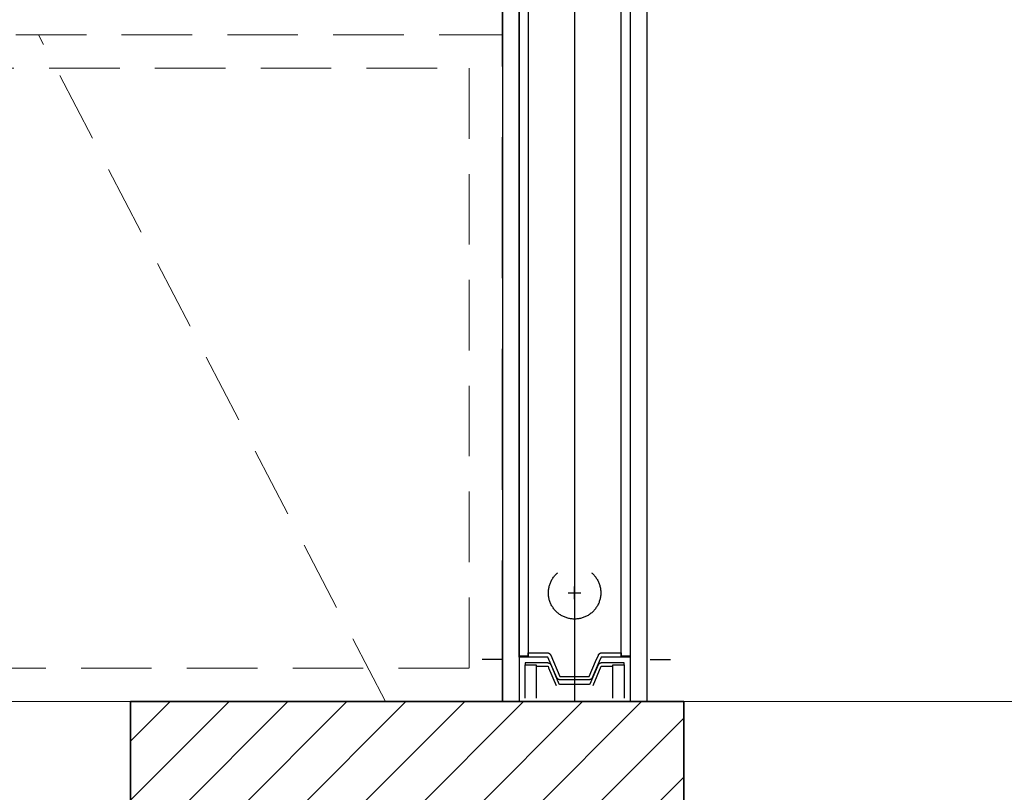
# Model space of a CAD drawing. Header units: millimetres. Extents: x -587 to 33545, y -26688 to 22494.
# Tile 81 of 256: x 9329 to 9418, y 9781 to 9850. Entities that reach past the tile are written whole.
import ezdxf

# ---------------------------------------------------------------- set-up
doc = ezdxf.new("R2010")
doc.units = ezdxf.units.MM
doc.header["$MEASUREMENT"] = 0
doc.linetypes.add('DASHED2', pattern=[9.525, 6.35, -3.175])
for name, color, linetype in [('_I_EKO_PODKLAD 3', 252, 'Continuous'), ('AVECO', 40, 'Continuous'), ('AVECO MODUŁY', 40, 'Continuous'), ('AVECO TORY', 7, 'Continuous')]:
    doc.layers.add(name, color=color, linetype=linetype)
for name, color, linetype, lineweight in [('A_istniejące ściany', 7, 'Continuous', 35), ('A_wyposażenie', 7, 'Continuous', 9), ('l.wypełnien', 253, 'Continuous', 5), ('Nowe_820-G Rysunki Obrazki_Nr_pióra__1', 7, 'Continuous', 13), ('wymiarowanie', 176, 'Continuous', 9)]:
    doc.layers.add(name, color=color, linetype=linetype, lineweight=lineweight)
doc.styles.add('styl2', font='simplex.shx')
doc.dimstyles.new('Skala 1-50', dxfattribs={"dimtxt": 12, "dimasz": 5, "dimexe": 1, "dimexo": 1, "dimgap": 1.5, "dimtad": 1, "dimdec": 1, "dimrnd": 0.5, "dimtxsty": 'styl2', "dimblk": 'ARCHTICK', "dimcen": 5, "dimadec": 0, "dimazin": 0, "dimtfac": 1, "dimtdec": 1, "dimtmove": 1, "dimatfit": 3, "dimldrblk": 'ARCHTICK', "dimfxl": 5, "dimfxlon": 1, "dimlwd": -1, "dimlwe": -1, "dimarcsym": 0})

# ---------------------------------------------------------------- blocks, each defined once
blk = doc.blocks.new('_ArchTick')
at = {"color": 0, "linetype": 'ByBlock', "const_width": 0.15}
blk.add_lwpolyline([(-0.5, -0.5), (0.5, 0.5)], dxfattribs=at)
blk = doc.blocks.new('*D6087')
at = {"layer": 'Defpoints', "color": 0}
for p in [(9339.009, 9892.385), (9189.009, 9788.833), (9339.009, 9788.833)]:
    blk.add_point(p, dxfattribs=at)
at = {"layer": 'wymiarowanie', "color": 0}
for p, q in [((9189.009, 9887.385), (9189.009, 9893.385)), ((9339.009, 9887.385), (9339.009, 9893.385)), ((9189.009, 9892.385), (9339.009, 9892.385))]:
    blk.add_line(p, q, dxfattribs=at)
at = {"layer": 'wymiarowanie', "color": 0, "xscale": 5, "yscale": 5, "zscale": 5, "rotation": 180}
blk.add_blockref('_ArchTick', (9189.009, 9892.385), dxfattribs=at)
at = {"layer": 'wymiarowanie', "color": 0, "xscale": 5, "yscale": 5, "zscale": 5}
blk.add_blockref('_ArchTick', (9339.009, 9892.385), dxfattribs=at)
at = {"layer": 'wymiarowanie', "color": 0, "insert": (9264.009, 9900.187), "char_height": 12, "attachment_point": 5, "style": 'styl2'}
blk.add_mtext('150', dxfattribs=at)
blk = doc.blocks.new('*D6088')
at = {"layer": 'Defpoints', "color": 0}
for p in [(9388.822, 9892.385), (9339.009, 9788.833), (9388.822, 9788.833)]:
    blk.add_point(p, dxfattribs=at)
at = {"layer": 'wymiarowanie', "color": 0}
for p, q in [((9339.009, 9887.385), (9339.009, 9893.385)), ((9388.822, 9887.385), (9388.822, 9893.385)), ((9339.009, 9892.385), (9388.822, 9892.385))]:
    blk.add_line(p, q, dxfattribs=at)
at = {"layer": 'wymiarowanie', "color": 0, "xscale": 5, "yscale": 5, "zscale": 5, "rotation": 180}
blk.add_blockref('_ArchTick', (9339.009, 9892.385), dxfattribs=at)
at = {"layer": 'wymiarowanie', "color": 0, "xscale": 5, "yscale": 5, "zscale": 5}
blk.add_blockref('_ArchTick', (9388.822, 9892.385), dxfattribs=at)
at = {"layer": 'wymiarowanie', "color": 0, "insert": (9363.915, 9900.187), "char_height": 12, "attachment_point": 5, "style": 'styl2'}
blk.add_mtext('50', dxfattribs=at)
blk = doc.blocks.new('*D6089')
at = {"layer": 'Defpoints', "color": 0}
for p in [(9538.822, 9892.385), (9388.822, 9788.833), (9538.822, 9788.833)]:
    blk.add_point(p, dxfattribs=at)
at = {"layer": 'wymiarowanie', "color": 0}
for p, q in [((9388.822, 9887.385), (9388.822, 9893.385)), ((9538.822, 9887.385), (9538.822, 9893.385)), ((9388.822, 9892.385), (9538.822, 9892.385))]:
    blk.add_line(p, q, dxfattribs=at)
at = {"layer": 'wymiarowanie', "color": 0, "xscale": 5, "yscale": 5, "zscale": 5, "rotation": 180}
blk.add_blockref('_ArchTick', (9388.822, 9892.385), dxfattribs=at)
at = {"layer": 'wymiarowanie', "color": 0, "xscale": 5, "yscale": 5, "zscale": 5}
blk.add_blockref('_ArchTick', (9538.822, 9892.385), dxfattribs=at)
at = {"layer": 'wymiarowanie', "color": 0, "insert": (9463.822, 9900.187), "char_height": 12, "attachment_point": 5, "style": 'styl2'}
blk.add_mtext('150', dxfattribs=at)

msp = doc.modelspace()

# ---------------------------------------------------------------- hatches: boundary and pattern name
at = {"layer": 'l.wypełnien'}
h = msp.add_hatch(dxfattribs=at)
h.set_pattern_fill('ANSI31', color=256, scale=30, style=0)
h.set_pattern_definition([(45, (0, 6.0705), (-2.6516504, 2.6516504), [])])
h.paths.add_polyline_path([(8887.185, 10137.66), (8887.185, 9745.653), (8988.772, 9745.653), (8988.772, 9788.833), (8932.185, 9788.833), (8932.185, 10137.66), (8913.432, 10137.66), (8902.426, 10137.66)])
h.paths.add_polyline_path([(10184.829, 9788.833), (10254.185, 9788.833), (10254.185, 9768.833), (10279.585, 9768.833), (10279.585, 9788.833), (10294.765, 9788.833), (10294.765, 9745.653), (10184.829, 9745.653)])
h.paths.add_polyline_path([(9635.202, 9745.653), (9635.202, 9788.833), (9538.822, 9788.833), (9538.822, 9745.653)])
h.paths.add_polyline_path([(9189.009, 9745.653), (9189.009, 9788.833), (9138.772, 9788.833), (9138.772, 9745.653)])
h.paths.add_polyline_path([(9835.015, 9745.653), (9835.015, 9788.833), (9785.202, 9788.833), (9785.202, 9745.653)])
h.paths.add_polyline_path([(10034.829, 9745.653), (10034.829, 9788.833), (9985.015, 9788.833), (9985.015, 9745.653)])
h.paths.add_polyline_path([(9388.822, 9745.653), (9388.822, 9788.833), (9339.009, 9788.833), (9339.009, 9745.653)])
h.paths.add_polyline_path([(10301.599, 9745.653), (10314.765, 9745.653), (10314.765, 9788.833), (10294.765, 9788.833), (10294.765, 9745.653)])
h.paths.add_polyline_path([(10254.185, 9768.833), (10279.585, 9768.833), (10279.585, 9788.833), (10254.185, 9788.833)])

# ---------------------------------------------------------------- linework, layer by layer
at = {"layer": '_I_EKO_PODKLAD 3', "color": 5, "linetype": 'DASHED2', "ltscale": 2}
msp.add_line((9372.499, 9788.833), (9372.499, 10365.413), dxfattribs=at)
msp.add_line((9372.499, 9788.833), (9372.499, 10365.413), dxfattribs=at)
at = {"layer": 'A_istniejące ściany', "color": 7}
for points in [[(9388.822, 9788.833), (9339.009, 9788.833)], [(9339.009, 9788.833), (9339.009, 9745.653)], [(9388.822, 9745.653), (9388.822, 9788.833)]]:
    msp.add_lwpolyline(points, dxfattribs=at)
at = {"layer": 'A_wyposażenie', "color": 7, "linetype": 'DASHED2'}
msp.add_line((9361.973, 9788.833), (9330.743, 9848.833), dxfattribs=at)
msp.add_line((9361.973, 9788.833), (9330.743, 9848.833), dxfattribs=at)
for points in [[(9372.499, 9848.833), (9372.499, 9788.833), (9252.499, 9788.833), (9252.499, 9848.833)], [(9372.499, 9848.833), (9372.499, 9788.833), (9252.499, 9788.833), (9252.499, 9848.833)], [(9369.499, 9845.833), (9369.499, 9791.833), (9255.499, 9791.833), (9255.499, 9845.833)], [(9369.499, 9845.833), (9369.499, 9791.833), (9255.499, 9791.833), (9255.499, 9845.833)]]:
    msp.add_lwpolyline(points, close=True, dxfattribs=at)
at = {"layer": 'AVECO', "color": 7}
for p, q in [((9374.738, 9792.303), (9374.549, 9792.303)), ((9374.549, 9792.303), (9374.549, 9792.133)), ((9374.549, 9792.133), (9374.738, 9792.133)), ((9374.549, 9789.133), (9374.549, 9792.133)), ((9374.549, 9792.133), (9375.549, 9792.133)), ((9375.707, 9792.303), (9374.738, 9792.303)), ((9374.738, 9792.133), (9375.549, 9792.133)), ((9375.549, 9792.133), (9375.549, 9792.01)), ((9375.549, 9792.133), (9375.549, 9789.133)), ((9376.326, 9792.303), (9375.707, 9792.303)), ((9376.555, 9792.304), (9376.326, 9792.303)), ((9376.565, 9792.304), (9376.555, 9792.304)), ((9376.576, 9792.303), (9376.565, 9792.304)), ((9376.586, 9792.303), (9376.576, 9792.303)), ((9376.597, 9792.302), (9376.586, 9792.303)), ((9376.608, 9792.3), (9376.597, 9792.302)), ((9376.618, 9792.299), (9376.608, 9792.3)), ((9376.629, 9792.297), (9376.618, 9792.299)), ((9376.639, 9792.294), (9376.629, 9792.297)), ((9376.65, 9792.292), (9376.639, 9792.294)), ((9376.66, 9792.289), (9376.65, 9792.292)), ((9376.671, 9792.286), (9376.66, 9792.289)), ((9376.681, 9792.282), (9376.671, 9792.286)), ((9376.691, 9792.279), (9376.681, 9792.282)), ((9376.711, 9792.271), (9376.691, 9792.279)), ((9376.731, 9792.263), (9376.711, 9792.271)), ((9376.749, 9792.254), (9376.731, 9792.263)), ((9376.766, 9792.246), (9376.749, 9792.254)), ((9376.782, 9792.238), (9376.766, 9792.246)), ((9376.797, 9792.23), (9376.782, 9792.238)), ((9376.804, 9792.226), (9376.797, 9792.23)), ((9376.81, 9792.222), (9376.804, 9792.226)), ((9376.813, 9792.22), (9376.81, 9792.222)), ((9376.816, 9792.218), (9376.813, 9792.22)), ((9376.819, 9792.216), (9376.816, 9792.218)), ((9376.822, 9792.214), (9376.819, 9792.216)), ((9376.825, 9792.212), (9376.822, 9792.214)), ((9376.827, 9792.21), (9376.825, 9792.212)), ((9376.83, 9792.208), (9376.827, 9792.21)), ((9376.832, 9792.205), (9376.83, 9792.208)), ((9376.834, 9792.203), (9376.832, 9792.205)), ((9376.837, 9792.201), (9376.834, 9792.203)), ((9376.84, 9792.197), (9376.837, 9792.201)), ((9376.843, 9792.194), (9376.84, 9792.197)), ((9376.845, 9792.192), (9376.843, 9792.194)), ((9376.847, 9792.189), (9376.845, 9792.192)), ((9376.849, 9792.187), (9376.847, 9792.189)), ((9376.851, 9792.184), (9376.849, 9792.187)), ((9376.852, 9792.182), (9376.851, 9792.184)), ((9376.855, 9792.177), (9376.852, 9792.182)), ((9376.859, 9792.172), (9376.855, 9792.177)), ((9376.862, 9792.166), (9376.859, 9792.172)), ((9376.866, 9792.16), (9376.862, 9792.166)), ((9376.87, 9792.153), (9376.866, 9792.16)), ((9376.873, 9792.145), (9376.87, 9792.153)), ((9376.877, 9792.137), (9376.873, 9792.145)), ((9377.616, 9790.41), (9376.877, 9792.137)), ((9381.121, 9792.137), (9380.38, 9790.407)), ((9381.124, 9792.145), (9381.121, 9792.137)), ((9381.128, 9792.153), (9381.124, 9792.145)), ((9381.131, 9792.16), (9381.128, 9792.153)), ((9381.135, 9792.166), (9381.131, 9792.16)), ((9381.139, 9792.172), (9381.135, 9792.166)), ((9381.142, 9792.177), (9381.139, 9792.172)), ((9381.145, 9792.182), (9381.142, 9792.177)), ((9381.147, 9792.184), (9381.145, 9792.182)), ((9381.149, 9792.187), (9381.147, 9792.184)), ((9381.15, 9792.189), (9381.149, 9792.187)), ((9381.152, 9792.192), (9381.15, 9792.189)), ((9381.155, 9792.194), (9381.152, 9792.192)), ((9381.157, 9792.197), (9381.155, 9792.194)), ((9381.161, 9792.201), (9381.157, 9792.197)), ((9381.163, 9792.203), (9381.161, 9792.201)), ((9381.165, 9792.205), (9381.163, 9792.203)), ((9381.168, 9792.208), (9381.165, 9792.205)), ((9381.17, 9792.21), (9381.168, 9792.208)), ((9381.173, 9792.212), (9381.17, 9792.21)), ((9381.176, 9792.214), (9381.173, 9792.212)), ((9381.178, 9792.216), (9381.176, 9792.214)), ((9381.181, 9792.218), (9381.178, 9792.216)), ((9381.184, 9792.22), (9381.181, 9792.218)), ((9381.188, 9792.222), (9381.184, 9792.22)), ((9381.194, 9792.226), (9381.188, 9792.222)), ((9381.201, 9792.23), (9381.194, 9792.226)), ((9381.216, 9792.238), (9381.201, 9792.23)), ((9381.232, 9792.246), (9381.216, 9792.238)), ((9381.249, 9792.254), (9381.232, 9792.246)), ((9381.267, 9792.263), (9381.249, 9792.254)), ((9381.286, 9792.271), (9381.267, 9792.263)), ((9381.306, 9792.279), (9381.286, 9792.271)), ((9381.317, 9792.282), (9381.306, 9792.279)), ((9381.327, 9792.286), (9381.317, 9792.282)), ((9381.337, 9792.289), (9381.327, 9792.286)), ((9381.348, 9792.292), (9381.337, 9792.289)), ((9381.358, 9792.294), (9381.348, 9792.292)), ((9381.369, 9792.297), (9381.358, 9792.294)), ((9381.379, 9792.299), (9381.369, 9792.297)), ((9381.39, 9792.3), (9381.379, 9792.299)), ((9381.401, 9792.302), (9381.39, 9792.3)), ((9381.411, 9792.303), (9381.401, 9792.302)), ((9381.422, 9792.303), (9381.411, 9792.303)), ((9381.433, 9792.304), (9381.422, 9792.303)), ((9381.443, 9792.304), (9381.433, 9792.304)), ((9381.672, 9792.303), (9381.443, 9792.304)), ((9382.29, 9792.303), (9381.672, 9792.303)), ((9383.26, 9792.303), (9382.29, 9792.303)), ((9382.449, 9789.133), (9382.449, 9792.133)), ((9382.449, 9792.133), (9383.449, 9792.133)), ((9382.449, 9792.01), (9382.449, 9792.133)), ((9382.449, 9792.133), (9383.26, 9792.133)), ((9383.449, 9792.303), (9383.26, 9792.303)), ((9383.26, 9792.133), (9383.449, 9792.133)), ((9383.449, 9792.133), (9383.449, 9792.303)), ((9383.449, 9792.133), (9383.449, 9789.133)), ((9375.549, 9792.01), (9375.707, 9792.01)), ((9375.707, 9792.01), (9376.326, 9792.01)), ((9376.326, 9792.01), (9376.605, 9792.01)), ((9376.605, 9792.01), (9376.663, 9791.874)), ((9376.663, 9791.874), (9377.342, 9790.286)), ((9380.657, 9790.29), (9381.392, 9792.01)), ((9381.392, 9792.01), (9381.559, 9792.01)), ((9381.559, 9792.01), (9381.672, 9792.01)), ((9381.672, 9792.01), (9382.29, 9792.01)), ((9382.29, 9792.01), (9382.449, 9792.01)), ((9377.618, 9790.405), (9377.616, 9790.41)), ((9377.619, 9790.404), (9377.618, 9790.405)), ((9377.62, 9790.402), (9377.619, 9790.404)), ((9377.62, 9790.401), (9377.62, 9790.402)), ((9377.621, 9790.401), (9377.62, 9790.401)), ((9377.621, 9790.4), (9377.621, 9790.401)), ((9377.622, 9790.399), (9377.621, 9790.4)), ((9377.622, 9790.398), (9377.622, 9790.399)), ((9377.623, 9790.398), (9377.622, 9790.398)), ((9377.623, 9790.397), (9377.623, 9790.398)), ((9377.624, 9790.396), (9377.623, 9790.397)), ((9377.625, 9790.395), (9377.624, 9790.396)), ((9377.624, 9790.396), (9377.624, 9790.396)), ((9377.626, 9790.394), (9377.625, 9790.395)), ((9377.627, 9790.393), (9377.626, 9790.394)), ((9377.626, 9790.394), (9377.626, 9790.394)), ((9377.627, 9790.392), (9377.627, 9790.393)), ((9377.628, 9790.392), (9377.627, 9790.392)), ((9377.629, 9790.391), (9377.628, 9790.392)), ((9377.629, 9790.39), (9377.629, 9790.391)), ((9377.63, 9790.39), (9377.629, 9790.39)), ((9377.631, 9790.389), (9377.63, 9790.39)), ((9377.632, 9790.389), (9377.631, 9790.389)), ((9377.632, 9790.388), (9377.632, 9790.389)), ((9377.633, 9790.388), (9377.632, 9790.388)), ((9377.634, 9790.387), (9377.633, 9790.388)), ((9377.635, 9790.386), (9377.634, 9790.387)), ((9377.634, 9790.387), (9377.634, 9790.387)), ((9377.636, 9790.386), (9377.635, 9790.386)), ((9377.637, 9790.386), (9377.636, 9790.386)), ((9377.637, 9790.385), (9377.637, 9790.386)), ((9377.638, 9790.385), (9377.637, 9790.385)), ((9377.639, 9790.384), (9377.638, 9790.385)), ((9377.64, 9790.384), (9377.639, 9790.384)), ((9377.641, 9790.384), (9377.64, 9790.384)), ((9377.642, 9790.383), (9377.641, 9790.384)), ((9377.644, 9790.383), (9377.642, 9790.383)), ((9377.645, 9790.382), (9377.644, 9790.383)), ((9377.647, 9790.382), (9377.645, 9790.382)), ((9377.649, 9790.381), (9377.647, 9790.382)), ((9377.65, 9790.381), (9377.649, 9790.381)), ((9377.652, 9790.38), (9377.65, 9790.381)), ((9377.654, 9790.38), (9377.652, 9790.38)), ((9377.655, 9790.38), (9377.654, 9790.38)), ((9377.659, 9790.379), (9377.655, 9790.38)), ((9377.664, 9790.379), (9377.659, 9790.379)), ((9377.669, 9790.378), (9377.664, 9790.379)), ((9377.718, 9790.375), (9377.669, 9790.378)), ((9377.728, 9790.375), (9377.718, 9790.375)), ((9378.999, 9790.374), (9377.728, 9790.375)), ((9380.27, 9790.375), (9378.999, 9790.374)), ((9380.28, 9790.375), (9380.27, 9790.375)), ((9380.329, 9790.378), (9380.28, 9790.375)), ((9380.334, 9790.379), (9380.329, 9790.378)), ((9380.339, 9790.379), (9380.334, 9790.379)), ((9380.342, 9790.38), (9380.339, 9790.379)), ((9380.344, 9790.38), (9380.342, 9790.38)), ((9380.346, 9790.38), (9380.344, 9790.38)), ((9380.347, 9790.381), (9380.346, 9790.38)), ((9380.349, 9790.381), (9380.347, 9790.381)), ((9380.351, 9790.382), (9380.349, 9790.381)), ((9380.352, 9790.382), (9380.351, 9790.382)), ((9380.354, 9790.383), (9380.352, 9790.382)), ((9380.355, 9790.383), (9380.354, 9790.383)), ((9380.357, 9790.384), (9380.355, 9790.383)), ((9380.358, 9790.384), (9380.357, 9790.384)), ((9380.359, 9790.384), (9380.358, 9790.384)), ((9380.36, 9790.385), (9380.359, 9790.385)), ((9380.359, 9790.385), (9380.359, 9790.384)), ((9380.361, 9790.386), (9380.36, 9790.385)), ((9380.362, 9790.386), (9380.361, 9790.386)), ((9380.363, 9790.387), (9380.362, 9790.386)), ((9380.362, 9790.386), (9380.362, 9790.386)), ((9380.364, 9790.387), (9380.363, 9790.387)), ((9380.365, 9790.388), (9380.364, 9790.387)), ((9380.366, 9790.389), (9380.365, 9790.388)), ((9380.365, 9790.388), (9380.365, 9790.388)), ((9380.367, 9790.389), (9380.366, 9790.389)), ((9380.368, 9790.39), (9380.367, 9790.39)), ((9380.367, 9790.39), (9380.367, 9790.389)), ((9380.369, 9790.391), (9380.368, 9790.39)), ((9380.37, 9790.392), (9380.369, 9790.391)), ((9380.371, 9790.393), (9380.37, 9790.392)), ((9380.37, 9790.392), (9380.37, 9790.392)), ((9380.372, 9790.394), (9380.371, 9790.394)), ((9380.371, 9790.394), (9380.371, 9790.393)), ((9380.373, 9790.395), (9380.372, 9790.394)), ((9380.374, 9790.396), (9380.373, 9790.396)), ((9380.373, 9790.396), (9380.373, 9790.395)), ((9380.375, 9790.398), (9380.374, 9790.397)), ((9380.374, 9790.397), (9380.374, 9790.396)), ((9380.376, 9790.399), (9380.375, 9790.398)), ((9380.375, 9790.398), (9380.375, 9790.398)), ((9380.377, 9790.401), (9380.376, 9790.4)), ((9380.376, 9790.4), (9380.376, 9790.399)), ((9380.378, 9790.402), (9380.377, 9790.401)), ((9380.377, 9790.401), (9380.377, 9790.401)), ((9380.379, 9790.405), (9380.378, 9790.404)), ((9380.378, 9790.404), (9380.378, 9790.402)), ((9380.38, 9790.407), (9380.379, 9790.405))]:
    msp.add_line(p, q, dxfattribs=at)
at = {"layer": 'AVECO MODUŁY', "color": 7}
for p, q in [((9374.804, 10361.025), (9374.804, 9792.921)), ((9383.183, 9792.921), (9383.183, 10361.025)), ((9373.999, 9792.921), (9373.999, 9895.021)), ((9383.994, 9895.021), (9383.994, 9792.921)), ((9377.097, 9800.014), (9377.147, 9800.079)), ((9377.147, 9800.079), (9377.199, 9800.143)), ((9377.199, 9800.143), (9377.253, 9800.204)), ((9377.253, 9800.204), (9377.309, 9800.264)), ((9377.309, 9800.264), (9377.367, 9800.321)), ((9377.367, 9800.321), (9377.427, 9800.377)), ((9377.427, 9800.377), (9377.489, 9800.431)), ((9380.508, 9800.431), (9380.57, 9800.377)), ((9380.57, 9800.377), (9380.631, 9800.321)), ((9380.631, 9800.321), (9380.689, 9800.264)), ((9380.689, 9800.264), (9380.745, 9800.204)), ((9380.745, 9800.204), (9380.799, 9800.143)), ((9380.799, 9800.143), (9380.851, 9800.079)), ((9380.851, 9800.079), (9380.9, 9800.014)), ((9376.695, 9799.125), (9376.714, 9799.205)), ((9376.714, 9799.205), (9376.735, 9799.284)), ((9376.735, 9799.284), (9376.76, 9799.362)), ((9376.76, 9799.362), (9376.787, 9799.439)), ((9376.787, 9799.439), (9376.817, 9799.515)), ((9376.817, 9799.515), (9376.849, 9799.591)), ((9376.849, 9799.591), (9376.885, 9799.665)), ((9376.885, 9799.665), (9376.922, 9799.737)), ((9376.922, 9799.737), (9376.962, 9799.809)), ((9376.962, 9799.809), (9377.005, 9799.879)), ((9377.005, 9799.879), (9377.05, 9799.947)), ((9377.05, 9799.947), (9377.097, 9800.014)), ((9378.999, 9798.05), (9378.999, 9799.184)), ((9380.9, 9800.014), (9380.948, 9799.947)), ((9380.948, 9799.947), (9380.993, 9799.879)), ((9380.993, 9799.879), (9381.035, 9799.809)), ((9381.035, 9799.809), (9381.075, 9799.737)), ((9381.075, 9799.737), (9381.113, 9799.665)), ((9381.113, 9799.665), (9381.148, 9799.591)), ((9381.148, 9799.591), (9381.181, 9799.515)), ((9381.181, 9799.515), (9381.211, 9799.439)), ((9381.211, 9799.439), (9381.238, 9799.362)), ((9381.238, 9799.362), (9381.262, 9799.284)), ((9381.262, 9799.284), (9381.284, 9799.205)), ((9381.284, 9799.205), (9381.303, 9799.125)), ((9376.639, 9798.638), (9376.642, 9798.72)), ((9376.64, 9798.556), (9376.639, 9798.638)), ((9376.644, 9798.474), (9376.64, 9798.556)), ((9376.642, 9798.72), (9376.646, 9798.801)), ((9376.65, 9798.392), (9376.644, 9798.474)), ((9376.646, 9798.801), (9376.654, 9798.883)), ((9376.659, 9798.311), (9376.65, 9798.392)), ((9376.654, 9798.883), (9376.665, 9798.964)), ((9376.671, 9798.23), (9376.659, 9798.311)), ((9376.665, 9798.964), (9376.678, 9799.045)), ((9376.678, 9799.045), (9376.695, 9799.125)), ((9378.432, 9798.617), (9379.566, 9798.617)), ((9381.303, 9799.125), (9381.319, 9799.045)), ((9381.319, 9799.045), (9381.333, 9798.964)), ((9381.338, 9798.311), (9381.326, 9798.23)), ((9381.333, 9798.964), (9381.343, 9798.883)), ((9381.348, 9798.392), (9381.338, 9798.311)), ((9381.343, 9798.883), (9381.351, 9798.801)), ((9381.354, 9798.474), (9381.348, 9798.392)), ((9381.351, 9798.801), (9381.356, 9798.72)), ((9381.357, 9798.556), (9381.354, 9798.474)), ((9381.356, 9798.72), (9381.358, 9798.638)), ((9381.358, 9798.638), (9381.357, 9798.556)), ((9376.686, 9798.149), (9376.671, 9798.23)), ((9376.704, 9798.069), (9376.686, 9798.149)), ((9376.724, 9797.99), (9376.704, 9798.069)), ((9376.747, 9797.912), (9376.724, 9797.99)), ((9376.773, 9797.834), (9376.747, 9797.912)), ((9376.802, 9797.757), (9376.773, 9797.834)), ((9376.833, 9797.681), (9376.802, 9797.757)), ((9376.867, 9797.607), (9376.833, 9797.681)), ((9376.903, 9797.533), (9376.867, 9797.607)), ((9376.942, 9797.461), (9376.903, 9797.533)), ((9376.983, 9797.391), (9376.942, 9797.461)), ((9377.027, 9797.321), (9376.983, 9797.391)), ((9381.014, 9797.391), (9380.971, 9797.321)), ((9381.056, 9797.461), (9381.014, 9797.391)), ((9381.095, 9797.533), (9381.056, 9797.461)), ((9381.131, 9797.607), (9381.095, 9797.533)), ((9381.165, 9797.681), (9381.131, 9797.607)), ((9381.196, 9797.757), (9381.165, 9797.681)), ((9381.224, 9797.834), (9381.196, 9797.757)), ((9381.25, 9797.912), (9381.224, 9797.834)), ((9381.273, 9797.99), (9381.25, 9797.912)), ((9381.294, 9798.069), (9381.273, 9797.99)), ((9381.311, 9798.149), (9381.294, 9798.069)), ((9381.326, 9798.23), (9381.311, 9798.149)), ((9377.073, 9797.254), (9377.027, 9797.321)), ((9377.122, 9797.188), (9377.073, 9797.254)), ((9377.172, 9797.123), (9377.122, 9797.188)), ((9377.225, 9797.061), (9377.172, 9797.123)), ((9377.28, 9797), (9377.225, 9797.061)), ((9377.338, 9796.942), (9377.28, 9797)), ((9377.397, 9796.885), (9377.338, 9796.942)), ((9377.458, 9796.83), (9377.397, 9796.885)), ((9377.521, 9796.778), (9377.458, 9796.83)), ((9377.586, 9796.728), (9377.521, 9796.778)), ((9377.652, 9796.68), (9377.586, 9796.728)), ((9377.72, 9796.634), (9377.652, 9796.68)), ((9377.79, 9796.591), (9377.72, 9796.634)), ((9377.861, 9796.55), (9377.79, 9796.591)), ((9377.933, 9796.512), (9377.861, 9796.55)), ((9378.007, 9796.476), (9377.933, 9796.512)), ((9380.065, 9796.512), (9379.991, 9796.476)), ((9380.137, 9796.55), (9380.065, 9796.512)), ((9380.208, 9796.591), (9380.137, 9796.55)), ((9380.278, 9796.634), (9380.208, 9796.591)), ((9380.346, 9796.68), (9380.278, 9796.634)), ((9380.412, 9796.728), (9380.346, 9796.68)), ((9380.477, 9796.778), (9380.412, 9796.728)), ((9380.54, 9796.83), (9380.477, 9796.778)), ((9380.601, 9796.885), (9380.54, 9796.83)), ((9380.66, 9796.942), (9380.601, 9796.885)), ((9380.717, 9797), (9380.66, 9796.942)), ((9380.772, 9797.061), (9380.717, 9797)), ((9380.825, 9797.123), (9380.772, 9797.061)), ((9380.876, 9797.188), (9380.825, 9797.123)), ((9380.924, 9797.254), (9380.876, 9797.188)), ((9380.971, 9797.321), (9380.924, 9797.254)), ((9378.082, 9796.443), (9378.007, 9796.476)), ((9378.158, 9796.413), (9378.082, 9796.443)), ((9378.235, 9796.385), (9378.158, 9796.413)), ((9378.313, 9796.36), (9378.235, 9796.385)), ((9378.391, 9796.337), (9378.313, 9796.36)), ((9378.471, 9796.318), (9378.391, 9796.337)), ((9378.551, 9796.301), (9378.471, 9796.318)), ((9378.632, 9796.286), (9378.551, 9796.301)), ((9378.713, 9796.275), (9378.632, 9796.286)), ((9378.794, 9796.267), (9378.713, 9796.275)), ((9378.876, 9796.261), (9378.794, 9796.267)), ((9378.958, 9796.258), (9378.876, 9796.261)), ((9379.04, 9796.258), (9378.958, 9796.258)), ((9379.122, 9796.261), (9379.04, 9796.258)), ((9379.203, 9796.267), (9379.122, 9796.261)), ((9379.285, 9796.275), (9379.203, 9796.267)), ((9379.366, 9796.286), (9379.285, 9796.275)), ((9379.447, 9796.301), (9379.366, 9796.286)), ((9379.527, 9796.318), (9379.447, 9796.301)), ((9379.606, 9796.337), (9379.527, 9796.318)), ((9379.685, 9796.36), (9379.606, 9796.337)), ((9379.763, 9796.385), (9379.685, 9796.36)), ((9379.84, 9796.413), (9379.763, 9796.385)), ((9379.916, 9796.443), (9379.84, 9796.413)), ((9379.991, 9796.476), (9379.916, 9796.443)), ((9374.804, 9793.222), (9375.429, 9793.222)), ((9374.804, 9793.021), (9374.804, 9793.222)), ((9374.804, 9792.921), (9374.804, 9793.021)), ((9375.429, 9793.222), (9376.539, 9793.222)), ((9376.539, 9793.222), (9376.55, 9793.221)), ((9376.55, 9793.221), (9376.562, 9793.22)), ((9376.562, 9793.22), (9376.574, 9793.219)), ((9376.574, 9793.219), (9376.586, 9793.217)), ((9376.586, 9793.217), (9376.597, 9793.215)), ((9376.597, 9793.215), (9376.609, 9793.212)), ((9376.609, 9793.212), (9376.621, 9793.209)), ((9376.621, 9793.209), (9376.633, 9793.205)), ((9376.633, 9793.205), (9376.638, 9793.204)), ((9376.638, 9793.204), (9376.644, 9793.202)), ((9376.644, 9793.202), (9376.65, 9793.199)), ((9376.65, 9793.199), (9376.656, 9793.197)), ((9376.656, 9793.197), (9376.662, 9793.195)), ((9376.662, 9793.195), (9376.667, 9793.192)), ((9376.667, 9793.192), (9376.673, 9793.19)), ((9376.673, 9793.19), (9376.678, 9793.187)), ((9376.678, 9793.187), (9376.684, 9793.185)), ((9376.684, 9793.185), (9376.69, 9793.182)), ((9376.69, 9793.182), (9376.695, 9793.179)), ((9376.695, 9793.179), (9376.7, 9793.176)), ((9376.7, 9793.176), (9376.706, 9793.173)), ((9376.706, 9793.173), (9376.711, 9793.169)), ((9376.711, 9793.169), (9376.716, 9793.166)), ((9376.716, 9793.166), (9376.722, 9793.163)), ((9376.722, 9793.163), (9376.727, 9793.159)), ((9376.727, 9793.159), (9376.732, 9793.156)), ((9376.732, 9793.156), (9376.737, 9793.152)), ((9376.737, 9793.152), (9376.742, 9793.148)), ((9376.742, 9793.148), (9376.747, 9793.144)), ((9376.747, 9793.144), (9376.751, 9793.14)), ((9376.751, 9793.14), (9376.756, 9793.136)), ((9376.756, 9793.136), (9376.761, 9793.132)), ((9376.761, 9793.132), (9376.765, 9793.128)), ((9376.765, 9793.128), (9376.77, 9793.124)), ((9376.77, 9793.124), (9376.774, 9793.12)), ((9376.774, 9793.12), (9376.778, 9793.115)), ((9376.778, 9793.115), (9376.787, 9793.106)), ((9376.787, 9793.106), (9376.795, 9793.097)), ((9376.795, 9793.097), (9376.802, 9793.088)), ((9376.802, 9793.088), (9376.81, 9793.078)), ((9376.81, 9793.078), (9376.816, 9793.069)), ((9376.816, 9793.069), (9376.823, 9793.059)), ((9376.823, 9793.059), (9376.829, 9793.049)), ((9376.829, 9793.049), (9376.835, 9793.039)), ((9376.835, 9793.039), (9376.844, 9793.02)), ((9376.844, 9793.02), (9376.848, 9793.012)), ((9376.848, 9793.012), (9377.666, 9791.098)), ((9380.894, 9792.438), (9381.143, 9793.02)), ((9381.143, 9793.02), (9381.147, 9793.028)), ((9381.147, 9793.028), (9381.152, 9793.039)), ((9381.152, 9793.039), (9381.158, 9793.049)), ((9381.158, 9793.049), (9381.164, 9793.059)), ((9381.164, 9793.059), (9381.171, 9793.069)), ((9381.171, 9793.069), (9381.178, 9793.078)), ((9381.178, 9793.078), (9381.185, 9793.088)), ((9381.185, 9793.088), (9381.192, 9793.097)), ((9381.192, 9793.097), (9381.2, 9793.106)), ((9381.2, 9793.106), (9381.209, 9793.115)), ((9381.209, 9793.115), (9381.213, 9793.12)), ((9381.213, 9793.12), (9381.218, 9793.124)), ((9381.218, 9793.124), (9381.222, 9793.128)), ((9381.222, 9793.128), (9381.227, 9793.132)), ((9381.227, 9793.132), (9381.231, 9793.136)), ((9381.231, 9793.136), (9381.236, 9793.14)), ((9381.236, 9793.14), (9381.241, 9793.144)), ((9381.241, 9793.144), (9381.246, 9793.148)), ((9381.246, 9793.148), (9381.25, 9793.152)), ((9381.25, 9793.152), (9381.255, 9793.156)), ((9381.255, 9793.156), (9381.261, 9793.159)), ((9381.261, 9793.159), (9381.266, 9793.163)), ((9381.266, 9793.163), (9381.271, 9793.166)), ((9381.271, 9793.166), (9381.276, 9793.169)), ((9381.276, 9793.169), (9381.281, 9793.173)), ((9381.281, 9793.173), (9381.287, 9793.176)), ((9381.287, 9793.176), (9381.292, 9793.179)), ((9381.292, 9793.179), (9381.298, 9793.182)), ((9381.298, 9793.182), (9381.303, 9793.185)), ((9381.303, 9793.185), (9381.309, 9793.187)), ((9381.309, 9793.187), (9381.314, 9793.19)), ((9381.314, 9793.19), (9381.32, 9793.192)), ((9381.32, 9793.192), (9381.326, 9793.195)), ((9381.326, 9793.195), (9381.331, 9793.197)), ((9381.331, 9793.197), (9381.337, 9793.199)), ((9381.337, 9793.199), (9381.343, 9793.202)), ((9381.343, 9793.202), (9381.349, 9793.204)), ((9381.349, 9793.204), (9381.355, 9793.205)), ((9381.355, 9793.205), (9381.366, 9793.209)), ((9381.366, 9793.209), (9381.378, 9793.212)), ((9381.378, 9793.212), (9381.39, 9793.215)), ((9381.39, 9793.215), (9381.402, 9793.217)), ((9381.402, 9793.217), (9381.413, 9793.219)), ((9381.413, 9793.219), (9381.425, 9793.22)), ((9381.425, 9793.22), (9381.437, 9793.221)), ((9381.437, 9793.221), (9381.449, 9793.222)), ((9381.449, 9793.222), (9383.183, 9793.222)), ((9383.183, 9793.222), (9383.183, 9793.021)), ((9383.183, 9793.021), (9383.183, 9792.921)), ((9372.506, 9792.621), (9370.692, 9792.621)), ((9373.994, 9792.821), (9373.994, 9792.921)), ((9373.994, 9792.921), (9374.804, 9792.921)), ((9374.804, 9792.821), (9373.994, 9792.821)), ((9373.999, 9792.849), (9373.999, 9792.949)), ((9374.804, 9792.921), (9373.999, 9792.921)), ((9375.824, 9792.821), (9374.804, 9792.821)), ((9376.219, 9792.821), (9375.824, 9792.821)), ((9376.603, 9792.821), (9376.219, 9792.821)), ((9377.395, 9790.97), (9376.603, 9792.821)), ((9380.321, 9791.098), (9380.894, 9792.438)), ((9381.218, 9792.433), (9380.593, 9790.97)), ((9381.384, 9792.821), (9381.218, 9792.433)), ((9382.164, 9792.821), (9381.384, 9792.821)), ((9383.183, 9792.821), (9382.164, 9792.821)), ((9383.183, 9792.921), (9383.494, 9792.921)), ((9383.994, 9792.921), (9383.183, 9792.921)), ((9383.994, 9792.821), (9383.183, 9792.821)), ((9383.494, 9792.921), (9383.994, 9792.921)), ((9383.994, 9792.921), (9383.994, 9792.821)), ((9385.803, 9792.621), (9387.617, 9792.621)), ((9377.397, 9790.966), (9377.395, 9790.97)), ((9377.399, 9790.961), (9377.397, 9790.966)), ((9377.402, 9790.956), (9377.399, 9790.961)), ((9377.404, 9790.952), (9377.402, 9790.956)), ((9377.407, 9790.947), (9377.404, 9790.952)), ((9377.409, 9790.942), (9377.407, 9790.947)), ((9377.412, 9790.938), (9377.409, 9790.942)), ((9377.415, 9790.933), (9377.412, 9790.938)), ((9377.418, 9790.929), (9377.415, 9790.933)), ((9377.421, 9790.924), (9377.418, 9790.929)), ((9377.425, 9790.92), (9377.421, 9790.924)), ((9377.428, 9790.916), (9377.425, 9790.92)), ((9377.431, 9790.911), (9377.428, 9790.916)), ((9377.435, 9790.907), (9377.431, 9790.911)), ((9377.438, 9790.903), (9377.435, 9790.907)), ((9377.442, 9790.899), (9377.438, 9790.903)), ((9377.446, 9790.894), (9377.442, 9790.899)), ((9377.449, 9790.89), (9377.446, 9790.894)), ((9377.453, 9790.886), (9377.449, 9790.89)), ((9377.457, 9790.882), (9377.453, 9790.886)), ((9377.461, 9790.879), (9377.457, 9790.882)), ((9377.465, 9790.875), (9377.461, 9790.879)), ((9377.47, 9790.871), (9377.465, 9790.875)), ((9377.474, 9790.867), (9377.47, 9790.871)), ((9377.478, 9790.864), (9377.474, 9790.867)), ((9377.483, 9790.86), (9377.478, 9790.864)), ((9377.487, 9790.857), (9377.483, 9790.86)), ((9377.492, 9790.854), (9377.487, 9790.857)), ((9377.496, 9790.85), (9377.492, 9790.854)), ((9377.501, 9790.847), (9377.496, 9790.85)), ((9377.506, 9790.844), (9377.501, 9790.847)), ((9377.51, 9790.841), (9377.506, 9790.844)), ((9377.515, 9790.838), (9377.51, 9790.841)), ((9377.52, 9790.836), (9377.515, 9790.838)), ((9377.525, 9790.833), (9377.52, 9790.836)), ((9377.53, 9790.83), (9377.525, 9790.833)), ((9377.535, 9790.828), (9377.53, 9790.83)), ((9377.54, 9790.825), (9377.535, 9790.828)), ((9377.545, 9790.823), (9377.54, 9790.825)), ((9377.55, 9790.821), (9377.545, 9790.823)), ((9377.555, 9790.819), (9377.55, 9790.821)), ((9377.561, 9790.817), (9377.555, 9790.819)), ((9377.566, 9790.815), (9377.561, 9790.817)), ((9377.571, 9790.813), (9377.566, 9790.815)), ((9377.576, 9790.811), (9377.571, 9790.813)), ((9377.582, 9790.81), (9377.576, 9790.811)), ((9377.587, 9790.808), (9377.582, 9790.81)), ((9377.592, 9790.807), (9377.587, 9790.808)), ((9377.598, 9790.806), (9377.592, 9790.807)), ((9377.603, 9790.804), (9377.598, 9790.806)), ((9377.608, 9790.803), (9377.603, 9790.804)), ((9377.614, 9790.802), (9377.608, 9790.803)), ((9377.619, 9790.801), (9377.614, 9790.802)), ((9377.624, 9790.801), (9377.619, 9790.801)), ((9377.629, 9790.8), (9377.624, 9790.801)), ((9377.635, 9790.799), (9377.629, 9790.8)), ((9377.64, 9790.799), (9377.635, 9790.799)), ((9377.645, 9790.798), (9377.64, 9790.799)), ((9377.651, 9790.798), (9377.645, 9790.798)), ((9377.656, 9790.798), (9377.651, 9790.798)), ((9377.666, 9790.798), (9377.656, 9790.798)), ((9377.666, 9791.098), (9378.681, 9791.098)), ((9380.331, 9790.798), (9377.666, 9790.798)), ((9378.681, 9791.098), (9380.321, 9791.098)), ((9380.337, 9790.798), (9380.331, 9790.798)), ((9380.342, 9790.798), (9380.337, 9790.798)), ((9380.347, 9790.799), (9380.342, 9790.798)), ((9380.352, 9790.799), (9380.347, 9790.799)), ((9380.358, 9790.8), (9380.352, 9790.799)), ((9380.363, 9790.801), (9380.358, 9790.8)), ((9380.368, 9790.801), (9380.363, 9790.801)), ((9380.374, 9790.802), (9380.368, 9790.801)), ((9380.379, 9790.803), (9380.374, 9790.802)), ((9380.384, 9790.804), (9380.379, 9790.803)), ((9380.39, 9790.806), (9380.384, 9790.804)), ((9380.395, 9790.807), (9380.39, 9790.806)), ((9380.4, 9790.808), (9380.395, 9790.807)), ((9380.406, 9790.81), (9380.4, 9790.808)), ((9380.411, 9790.811), (9380.406, 9790.81)), ((9380.416, 9790.813), (9380.411, 9790.811)), ((9380.421, 9790.815), (9380.416, 9790.813)), ((9380.427, 9790.817), (9380.421, 9790.815)), ((9380.432, 9790.819), (9380.427, 9790.817)), ((9380.437, 9790.821), (9380.432, 9790.819)), ((9380.442, 9790.823), (9380.437, 9790.821)), ((9380.447, 9790.825), (9380.442, 9790.823)), ((9380.452, 9790.828), (9380.447, 9790.825)), ((9380.457, 9790.83), (9380.452, 9790.828)), ((9380.462, 9790.833), (9380.457, 9790.83)), ((9380.467, 9790.836), (9380.462, 9790.833)), ((9380.472, 9790.838), (9380.467, 9790.836)), ((9380.477, 9790.841), (9380.472, 9790.838)), ((9380.482, 9790.844), (9380.477, 9790.841)), ((9380.486, 9790.847), (9380.482, 9790.844)), ((9380.491, 9790.85), (9380.486, 9790.847)), ((9380.496, 9790.854), (9380.491, 9790.85)), ((9380.5, 9790.857), (9380.496, 9790.854)), ((9380.505, 9790.86), (9380.5, 9790.857)), ((9380.509, 9790.864), (9380.505, 9790.86)), ((9380.513, 9790.867), (9380.509, 9790.864)), ((9380.518, 9790.871), (9380.513, 9790.867)), ((9380.522, 9790.875), (9380.518, 9790.871)), ((9380.526, 9790.879), (9380.522, 9790.875)), ((9380.53, 9790.882), (9380.526, 9790.879)), ((9380.534, 9790.886), (9380.53, 9790.882)), ((9380.538, 9790.89), (9380.534, 9790.886)), ((9380.542, 9790.894), (9380.538, 9790.89)), ((9380.545, 9790.899), (9380.542, 9790.894)), ((9380.549, 9790.903), (9380.545, 9790.899)), ((9380.553, 9790.907), (9380.549, 9790.903)), ((9380.556, 9790.911), (9380.553, 9790.907)), ((9380.559, 9790.916), (9380.556, 9790.911)), ((9380.563, 9790.92), (9380.559, 9790.916)), ((9380.566, 9790.924), (9380.563, 9790.92)), ((9380.569, 9790.929), (9380.566, 9790.924)), ((9380.572, 9790.933), (9380.569, 9790.929)), ((9380.575, 9790.938), (9380.572, 9790.933)), ((9380.578, 9790.942), (9380.575, 9790.938)), ((9380.58, 9790.947), (9380.578, 9790.942)), ((9380.583, 9790.952), (9380.58, 9790.947)), ((9380.586, 9790.956), (9380.583, 9790.952)), ((9380.588, 9790.961), (9380.586, 9790.956)), ((9380.59, 9790.966), (9380.588, 9790.961)), ((9380.593, 9790.97), (9380.59, 9790.966))]:
    msp.add_line(p, q, dxfattribs=at)
at = {"layer": 'AVECO TORY', "color": 7}
for p, q in [((9372.499, 10365.413), (9372.499, 9788.833)), ((9373.999, 10365.413), (9373.999, 9788.833)), ((9378.999, 10365.413), (9378.999, 9788.833)), ((9383.999, 10365.413), (9383.999, 9788.833)), ((9385.499, 10365.413), (9385.499, 9788.833))]:
    msp.add_line(p, q, dxfattribs=at)
at = {"layer": 'Nowe_820-G Rysunki Obrazki_Nr_pióra__1', "color": 7, "linetype": 'Continuous', "lineweight": 13}
for points in [[(9187.385, 9788.833), (9340.632, 9788.833)], [(9339.009, 9788.833), (9540.445, 9788.833)]]:
    msp.add_lwpolyline(points, dxfattribs=at)

# ---------------------------------------------------------------- dimensions: what is measured, and where the dimension line sits
at = {"layer": 'wymiarowanie'}
for base, p1, p2, picture, middle in [((9339.009, 9892.385), (9189.009, 9788.833), (9339.009, 9788.833), '*D6087', (9264.009, 9900.187)), ((9388.822, 9892.385), (9339.009, 9788.833), (9388.822, 9788.833), '*D6088', (9363.915, 9900.187)), ((9538.822, 9892.385), (9388.822, 9788.833), (9538.822, 9788.833), '*D6089', (9463.822, 9900.187))]:
    dim = msp.add_linear_dim(base=base, p1=p1, p2=p2, dimstyle='Skala 1-50', dxfattribs=at)
    dim.commit()
    dim.dimension.update_dxf_attribs({"geometry": picture, "text_midpoint": middle})

doc.saveas('drawing.dxf')
